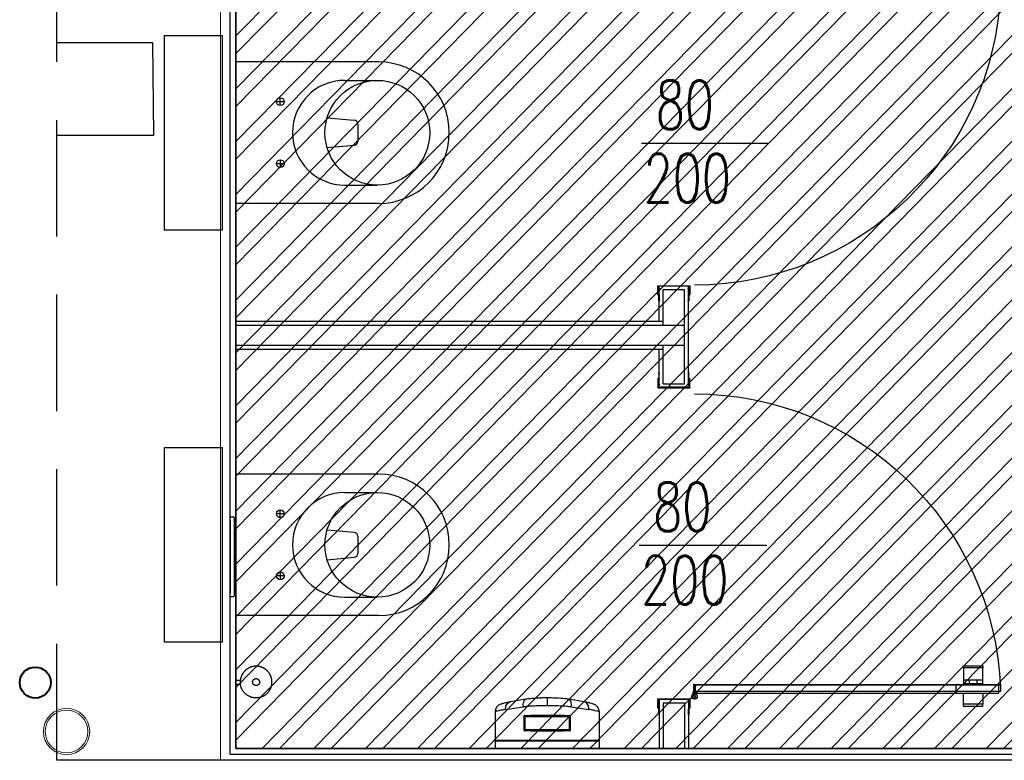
# Model space of a CAD drawing. Header units: centimetres. Extents: x -15121 to 30567, y -60641 to 0.
# Tile 160 of 256: x 6765 to 7019, y -25089 to -24898. Entities that reach past the tile are written whole.
import ezdxf

# ---------------------------------------------------------------- set-up
doc = ezdxf.new("R2010")
doc.units = ezdxf.units.CM
doc.header["$LTSCALE"] = 60
doc.linetypes.add('( Dashed )', pattern=[0.75, 0.5, -0.25])
for name, color, linetype in [('AIKA podłoga wc pod meble', 8, 'Continuous'), ('AIKA sanitariaty', 7, 'Continuous'), ('AIKA sufity podwieszane', 8, 'Continuous'), ('AIKA sufity sanitariaty', 7, 'Continuous'), ('AIKA TYNK', 5, 'Continuous'), ('AIKA widokowe', 7, 'Continuous'), ('AIKA ŚCIANA', 8, 'Continuous')]:
    doc.layers.add(name, color=color, linetype=linetype)
doc.layers.add('IS_Pion1', color=7, linetype='Continuous', lineweight=5)
doc.layers.add('opisy', color=1, linetype='Continuous', lineweight=15)
doc.styles.add('RomanS', font='romans.shx')

# ---------------------------------------------------------------- blocks, each defined once
blk = doc.blocks.new('toaleta top')
at = {"layer": 'AIKA sanitariaty'}
for p, q in [((-18.25, 39.75), (-18.25, 3)), ((-13.5, 31.08), (-13.5, 39.45)), ((13.5, 31.08), (13.5, 39.45)), ((18.25, 39.75), (18.25, 3)), ((-3.85, 26.52), (-3.22, 33.48)), ((-2.22, 34.39), (2.22, 34.39)), ((3.85, 26.52), (3.22, 33.48)), ((-8, 15.44), (-8, 13.44)), ((8, 15.44), (8, 13.44)), ((-7, 14.44), (-9, 14.44)), ((7, 14.44), (9, 14.44)), ((-18.25, 3), (18.25, 3)), ((25, -0.5), (-25, -0.5)), ((-25, -0.5), (-25, -15.5)), ((25, -15.5), (25, -0.5)), ((-25, -15.5), (25, -15.5))]:
    blk.add_line(p, q, dxfattribs=at)
for centre, radius in [((0, 39.45), 13.5), ((-8, 14.44), 1), ((8, 14.44), 1)]:
    blk.add_circle(centre, radius, dxfattribs=at)
for centre, radius, start, end in [((0, 39.75), 18.25, 0, 180), ((-2.22, 33.39), 1, 90, 174.822), ((2.22, 33.39), 1, 5.178, 90), ((0, 31.08), 13.5, 180, 0)]:
    blk.add_arc(centre, radius, start, end, dxfattribs=at)
blk = doc.blocks.new('sl parawan')
at = {"layer": 'AIKA widokowe'}
for p, q in [((-59.55, -92.06), (-59.55, -94.27)), ((-51.3, -91.99), (-59.48, -91.99)), ((-59.42, -92.64), (-59.42, -92.12)), ((-59.42, -92.12), (-51.37, -92.12)), ((-59.05, -92.64), (-59.42, -92.64)), ((-59.42, -94.27), (-59.42, -92.71)), ((-59.42, -92.71), (-59.05, -92.71)), ((-59.15, -117.31), (-59.15, -92.12)), ((-59.05, -92.71), (-59.05, -92.64)), ((-58.15, -117.31), (-58.15, -92.99)), ((-52.65, -92.99), (-58.15, -92.99)), ((-52.65, -102.15), (-52.65, -92.99)), ((-51.37, -92.64), (-51.74, -92.64)), ((-51.74, -92.64), (-51.74, -92.71)), ((-51.74, -92.71), (-51.37, -92.71)), ((-51.65, -101.15), (-51.65, -92.12)), ((-51.37, -92.12), (-51.37, -92.64)), ((-51.37, -92.71), (-51.37, -94.27)), ((-51.24, -94.27), (-51.24, -92.06)), ((-59.31, -95.58), (-59.23, -95.94)), ((-59.28, -95.48), (-59.3, -95.54)), ((-59.27, -94.55), (-59.27, -95.45)), ((-59.18, -95.57), (-59.16, -95.53)), ((-59.1, -95.92), (-59.18, -95.57)), ((-59.14, -95.45), (-59.14, -94.55)), ((-51.61, -95.57), (-51.69, -95.92)), ((-51.65, -94.55), (-51.65, -95.45)), ((-51.63, -95.53), (-51.61, -95.57)), ((-51.56, -95.94), (-51.48, -95.58)), ((-51.52, -95.45), (-51.52, -94.55)), ((-51.49, -95.54), (-51.51, -95.48)), ((57.5, -101.15), (-52.65, -101.15)), ((57.5, -102.15), (-58.15, -102.15)), ((-58.15, -107.45), (57.5, -107.45)), ((-52.65, -117.31), (-52.65, -107.33)), ((-52.65, -108.45), (57.5, -108.45)), ((-51.65, -117.31), (-51.65, -108.45)), ((-59.55, -118.24), (-59.55, -116.03)), ((-59.42, -116.03), (-59.42, -117.59)), ((-59.31, -114.72), (-59.23, -114.36)), ((-59.28, -114.82), (-59.3, -114.76)), ((-59.27, -115.75), (-59.27, -114.85)), ((-59.1, -114.38), (-59.18, -114.73)), ((-59.18, -114.73), (-59.16, -114.77)), ((-59.14, -114.85), (-59.14, -115.75)), ((-51.61, -114.73), (-51.69, -114.38)), ((-51.65, -115.75), (-51.65, -114.85)), ((-51.63, -114.77), (-51.61, -114.73)), ((-51.56, -114.36), (-51.48, -114.72)), ((-51.52, -114.85), (-51.52, -115.75)), ((-51.49, -114.76), (-51.51, -114.82)), ((-51.37, -117.59), (-51.37, -116.03)), ((-51.24, -116.03), (-51.24, -118.24)), ((-51.3, -118.31), (-59.48, -118.31)), ((-59.42, -117.59), (-59.05, -117.59)), ((-59.05, -117.66), (-59.42, -117.66)), ((-59.42, -117.66), (-59.42, -118.18)), ((-59.42, -118.18), (-51.37, -118.18)), ((-59.05, -117.59), (-59.05, -117.66)), ((-52.65, -117.31), (-58.15, -117.31)), ((-51.74, -117.66), (-51.74, -117.59)), ((-51.74, -117.59), (-51.37, -117.59)), ((-51.37, -117.66), (-51.74, -117.66)), ((-51.37, -118.18), (-51.37, -117.66)), ((-129.98, -190), (-135.08, -190)), ((-135.08, -190), (-135.08, -190.5)), ((-129.98, -190.5), (-129.98, -190)), ((-135.08, -190.5), (-129.98, -190.5)), ((-135.03, -194.95), (-135.03, -190.5)), ((-130.03, -190.5), (-130.03, -194.95)), ((-60.52, -194.77), (-139.62, -194.77)), ((-139.12, -195.01), (-139.12, -196.99)), ((-139.06, -194.95), (-60.99, -194.95)), ((-130.03, -193.6), (-135.03, -193.6)), ((-130.03, -194.5), (-135.03, -194.5)), ((-133.53, -193.6), (-133.53, -194.5)), ((-131.53, -193.6), (-131.53, -194.5)), ((-128.09, -195.01), (-128.09, -196.99)), ((-60.92, -197.23), (-60.92, -194.85)), ((-60.92, -194.85), (-60.52, -194.85)), ((-60.92, -197.06), (-60.92, -194.95)), ((-60.92, -194.95), (-60.52, -194.95)), ((-60.92, -195.01), (-60.92, -196.99)), ((-60.52, -194.85), (-60.52, -196.73)), ((-60.52, -194.95), (-60.52, -197.23)), ((-139.62, -196.57), (-60.52, -196.57)), ((-60.99, -197.06), (-139.06, -197.06)), ((-135.03, -197.06), (-135.03, -199.9)), ((-130.03, -199.9), (-130.03, -197.06)), ((-61.12, -197.32), (-61.12, -197.06)), ((-61.12, -197.06), (-60.92, -197.06)), ((-60.52, -196.73), (-60.32, -196.73)), ((-60.32, -196.73), (-60.32, -197.32)), ((-135.08, -200.4), (-135.08, -199.9)), ((-135.08, -199.9), (-129.98, -199.9)), ((-129.98, -200.4), (-135.08, -200.4)), ((-129.98, -199.9), (-129.98, -200.4)), ((-59.55, -198.56), (-59.55, -200.78)), ((-59.55, -198.56), (-59.55, -200.78)), ((-59.55, -198.56), (-59.55, -200.78)), ((-57.52, -198.5), (-59.48, -198.5)), ((-57.52, -198.5), (-59.48, -198.5)), ((-51.3, -198.5), (-59.48, -198.5)), ((-59.42, -199.15), (-59.42, -198.63)), ((-59.42, -198.63), (-57.58, -198.63)), ((-59.42, -199.15), (-59.42, -198.63)), ((-59.42, -198.63), (-57.58, -198.63)), ((-59.42, -199.15), (-59.42, -198.63)), ((-59.42, -198.63), (-51.37, -198.63)), ((-59.05, -199.15), (-59.42, -199.15)), ((-59.05, -199.15), (-59.42, -199.15)), ((-59.05, -199.15), (-59.42, -199.15)), ((-59.42, -200.78), (-59.42, -199.22)), ((-59.42, -199.22), (-59.05, -199.22)), ((-59.42, -200.78), (-59.42, -199.22)), ((-59.42, -199.22), (-59.05, -199.22)), ((-59.42, -200.78), (-59.42, -199.22)), ((-59.42, -199.22), (-59.05, -199.22)), ((-59.15, -198.63), (-59.15, -211.27)), ((-59.05, -199.22), (-59.05, -199.15)), ((-59.05, -199.22), (-59.05, -199.15)), ((-59.05, -199.22), (-59.05, -199.15)), ((-52.65, -199.5), (-58.15, -199.5)), ((-58.15, -199.5), (-58.15, -211.27)), ((-52.65, -199.5), (-52.65, -211.27)), ((-51.37, -199.15), (-51.74, -199.15)), ((-51.74, -199.15), (-51.74, -199.22)), ((-51.74, -199.22), (-51.37, -199.22)), ((-51.65, -198.63), (-51.65, -211.27)), ((-51.37, -198.63), (-51.37, -199.15)), ((-51.37, -199.22), (-51.37, -200.78)), ((-51.24, -200.78), (-51.24, -198.56)), ((-59.31, -202.08), (-59.23, -202.45)), ((-59.28, -201.98), (-59.3, -202.04)), ((-59.28, -201.98), (-59.3, -202.05)), ((-59.27, -201.06), (-59.27, -201.96)), ((-59.27, -201.06), (-59.27, -201.96)), ((-59.27, -201.06), (-59.27, -201.96)), ((-59.18, -202.08), (-59.16, -202.03)), ((-59.18, -202.08), (-59.16, -202.04)), ((-59.1, -202.42), (-59.18, -202.08)), ((-59.14, -201.96), (-59.14, -201.06)), ((-59.14, -201.96), (-59.14, -201.06)), ((-59.14, -201.96), (-59.14, -201.06)), ((-51.61, -202.08), (-51.69, -202.42)), ((-51.65, -201.06), (-51.65, -201.96)), ((-51.63, -202.04), (-51.61, -202.08)), ((-51.56, -202.45), (-51.48, -202.08)), ((-51.52, -201.96), (-51.52, -201.06)), ((-51.49, -202.05), (-51.51, -201.98))]:
    blk.add_line(p, q, dxfattribs=at)
at = {"layer": 'AIKA widokowe', "extrusion": (0, 0, -1)}
for p, q in [((-60.52, -194.77), (-139.62, -194.77)), ((-139.62, -194.77), (-139.62, -196.57)), ((-60.52, -196.57), (-60.52, -194.77)), ((-139.62, -196.57), (-60.52, -196.57))]:
    blk.add_line(p, q, dxfattribs=at)
at = {"layer": 'AIKA widokowe'}
blk.add_circle((-60.72, -197.9), 0.3, dxfattribs=at)
for centre, radius, start, end in [((-60.64, -12.8), 79.05, 182.2555, 269.9371), ((-59.48, -92.06), 0.065, 90, 180), ((-51.3, -92.06), 0.065, 0, 90), ((-59.41, -94.27), 0.14, 180, 270), ((-59.41, -94.27), 0.01, 180, 270), ((-59.41, -94.55), 0.27, 0, 90), ((-59.41, -94.55), 0.14, 0, 90), ((-59.25, -95.56), 0.055, 154.9424, 192.3489), ((-59.33, -95.45), 0.055, 334.9424, 0), ((-59.16, -95.93), 0.0649, 192.3489, 12.3224), ((-59.33, -95.45), 0.185, 334.9424, 0), ((-51.63, -95.93), 0.0649, 167.6776, 347.6511), ((-51.38, -94.55), 0.27, 90, 180), ((-51.46, -95.45), 0.185, 180, 205.0576), ((-51.38, -94.55), 0.14, 90, 180), ((-51.46, -95.45), 0.055, 180, 205.0576), ((-51.53, -95.56), 0.055, 347.6511, 25.0576), ((-51.38, -94.27), 0.01, 270, 0), ((-51.38, -94.27), 0.14, 270, 0), ((-59.41, -116.03), 0.14, 90, 180), ((-59.41, -116.03), 0.01, 90, 180), ((-59.41, -115.75), 0.14, 270, 0), ((-59.41, -115.75), 0.27, 270, 0), ((-59.25, -114.74), 0.055, 167.6511, 205.0576), ((-59.33, -114.85), 0.055, 0, 25.0576), ((-59.16, -114.37), 0.0649, 347.6776, 167.6511), ((-59.33, -114.85), 0.185, 0, 25.0576), ((-51.63, -114.37), 0.0649, 12.3489, 192.3224), ((-51.46, -114.85), 0.185, 154.9424, 180), ((-51.38, -115.75), 0.27, 180, 270), ((-51.46, -114.85), 0.055, 154.9424, 180), ((-51.38, -115.75), 0.14, 180, 270), ((-51.53, -114.74), 0.055, 334.9424, 12.3489), ((-51.38, -116.03), 0.14, 0, 90), ((-51.38, -116.03), 0.01, 0, 90), ((-59.48, -118.24), 0.065, 180, 270), ((-51.3, -118.24), 0.065, 270, 0), ((-60.64, -198.93), 79.05, 90.0629, 177.7445), ((-139.06, -195.01), 0.065, 90, 180), ((-128.03, -195.01), 0.065, 90, 180), ((-60.99, -195.01), 0.065, 0, 90), ((-139.06, -196.99), 0.065, 180, 270), ((-128.03, -196.99), 0.065, 180, 270), ((-60.72, -197.9), 0.7, 106.6015, 55.1501), ((-60.72, -197.9), 0.7, 124.8499, 73.3985), ((-60.99, -196.99), 0.065, 270, 0), ((-59.48, -198.56), 0.065, 90, 180), ((-59.48, -198.56), 0.065, 90, 180), ((-59.48, -198.56), 0.065, 90, 180), ((-51.3, -198.56), 0.065, 0, 90), ((-59.41, -200.78), 0.14, 180, 270), ((-59.41, -200.78), 0.14, 180, 270), ((-59.41, -200.78), 0.14, 180, 270), ((-59.41, -200.78), 0.01, 180, 270), ((-59.41, -200.78), 0.01, 180, 270), ((-59.41, -200.78), 0.01, 180, 270), ((-59.41, -201.06), 0.27, 0, 90), ((-59.41, -201.06), 0.27, 0, 90), ((-59.41, -201.06), 0.27, 0, 90), ((-59.41, -201.06), 0.14, 0, 90), ((-59.41, -201.06), 0.14, 0, 90), ((-59.41, -201.06), 0.14, 0, 90), ((-59.25, -202.07), 0.055, 154.9424, 192.3489), ((-59.25, -202.07), 0.055, 154.9424, 192.3489), ((-59.33, -201.96), 0.055, 334.9424, 0), ((-59.33, -201.96), 0.055, 334.9424, 0), ((-59.16, -202.43), 0.0649, 192.3489, 12.3224), ((-59.33, -201.96), 0.185, 334.9424, 360), ((-59.33, -201.96), 0.185, 334.9424, 0), ((-51.63, -202.43), 0.0649, 167.6776, 347.6511), ((-51.38, -201.06), 0.27, 90, 180), ((-51.46, -201.96), 0.185, 180, 205.0576), ((-51.38, -201.06), 0.14, 90, 180), ((-51.46, -201.96), 0.055, 180, 205.0576), ((-51.53, -202.07), 0.055, 347.6511, 25.0576), ((-51.38, -200.78), 0.01, 270, 0), ((-51.38, -200.78), 0.14, 270, 0)]:
    blk.add_arc(centre, radius, start, end, dxfattribs=at)
for p in [(-139.62, -194.77), (-128.59, -194.77), (-60.52, -194.77)]:
    blk.add_point(p, dxfattribs=at)
blk = doc.blocks.new('sl szczotka rzut')
at = {"layer": 'AIKA sanitariaty', "transparency": 33554610}
for p, q in [((22238.01, -28535.25), (22238.01, -28534.12)), ((22239.01, -28535.25), (22239.01, -28534.12)), ((22239.01, -28535.25), (22238.01, -28535.25))]:
    blk.add_line(p, q, dxfattribs=at)
for points in [[(22235.26, -28527.56), (22235.39, -28527.42), (22235.5, -28527.29), (22235.6, -28527.19), (22235.69, -28527.1), (22235.78, -28527.02), (22235.85, -28526.95), (22235.92, -28526.89), (22235.99, -28526.84), (22236.06, -28526.79), (22236.12, -28526.74), (22236.18, -28526.7), (22236.24, -28526.66), (22236.3, -28526.62), (22236.35, -28526.58), (22236.41, -28526.55), (22236.47, -28526.51), (22236.53, -28526.48), (22236.59, -28526.45), (22236.65, -28526.42), (22236.71, -28526.39), (22236.77, -28526.36), (22236.83, -28526.33), (22236.89, -28526.3), (22236.95, -28526.28), (22237.01, -28526.25), (22237.07, -28526.23), (22237.14, -28526.2), (22237.2, -28526.18), (22237.26, -28526.16), (22237.33, -28526.14), (22237.39, -28526.12), (22237.46, -28526.1), (22237.52, -28526.09), (22237.59, -28526.07), (22237.65, -28526.06), (22237.72, -28526.04), (22237.78, -28526.03), (22237.85, -28526.02), (22237.91, -28526.01), (22237.98, -28526), (22238.05, -28525.99), (22238.11, -28525.98), (22238.18, -28525.98), (22238.25, -28525.97), (22238.31, -28525.97), (22238.38, -28525.97), (22238.45, -28525.97), (22238.51, -28525.97), (22238.58, -28525.97), (22238.65, -28525.97), (22238.71, -28525.97), (22238.78, -28525.97), (22238.85, -28525.98), (22238.91, -28525.98), (22238.98, -28525.99), (22239.05, -28526), (22239.11, -28526.01), (22239.18, -28526.02), (22239.25, -28526.03), (22239.31, -28526.04), (22239.38, -28526.06), (22239.44, -28526.07), (22239.51, -28526.09), (22239.57, -28526.1), (22239.64, -28526.12), (22239.7, -28526.14), (22239.76, -28526.16), (22239.83, -28526.18), (22239.89, -28526.2), (22239.95, -28526.23), (22240.02, -28526.25), (22240.08, -28526.28), (22240.14, -28526.3), (22240.2, -28526.33), (22240.26, -28526.36), (22240.32, -28526.39), (22240.38, -28526.42), (22240.44, -28526.45), (22240.5, -28526.48), (22240.56, -28526.51), (22240.62, -28526.55), (22240.67, -28526.58), (22240.73, -28526.62), (22240.79, -28526.65), (22240.84, -28526.69), (22240.9, -28526.73), (22240.95, -28526.77), (22241, -28526.81), (22241.06, -28526.85), (22241.11, -28526.89), (22241.16, -28526.94), (22241.21, -28526.98), (22241.26, -28527.02), (22241.31, -28527.07), (22241.36, -28527.12), (22241.41, -28527.16), (22241.45, -28527.21), (22241.5, -28527.26), (22241.54, -28527.31), (22241.59, -28527.36), (22241.63, -28527.41), (22241.67, -28527.46), (22241.72, -28527.51), (22241.76, -28527.56), (22241.8, -28527.62), (22241.84, -28527.67), (22241.88, -28527.73), (22241.91, -28527.78), (22241.95, -28527.84), (22241.99, -28527.89), (22242.02, -28527.95), (22242.05, -28528.01), (22242.09, -28528.07), (22242.12, -28528.13), (22242.15, -28528.19), (22242.18, -28528.25), (22242.21, -28528.31), (22242.24, -28528.37), (22242.27, -28528.43), (22242.29, -28528.49), (22242.32, -28528.55), (22242.34, -28528.61), (22242.36, -28528.68), (22242.39, -28528.74), (22242.41, -28528.8), (22242.43, -28528.87), (22242.45, -28528.93), (22242.46, -28529), (22242.48, -28529.06), (22242.5, -28529.13), (22242.51, -28529.19), (22242.52, -28529.26), (22242.54, -28529.32), (22242.55, -28529.39), (22242.56, -28529.45), (22242.57, -28529.52), (22242.58, -28529.59), (22242.58, -28529.65), (22242.59, -28529.72), (22242.59, -28529.79), (22242.6, -28529.85), (22242.6, -28529.92), (22242.6, -28529.99), (22242.6, -28530.05), (22242.6, -28530.12), (22242.6, -28530.19), (22242.6, -28530.25), (22242.59, -28530.32), (22242.59, -28530.39), (22242.58, -28530.45), (22242.58, -28530.52), (22242.57, -28530.59), (22242.56, -28530.65), (22242.55, -28530.72), (22242.54, -28530.79), (22242.52, -28530.85), (22242.51, -28530.92), (22242.5, -28530.98), (22242.48, -28531.05), (22242.46, -28531.11), (22242.45, -28531.18), (22242.43, -28531.24), (22242.41, -28531.3), (22242.39, -28531.37), (22242.36, -28531.43), (22242.34, -28531.49), (22242.32, -28531.56), (22242.29, -28531.62), (22242.27, -28531.68), (22242.24, -28531.74), (22242.21, -28531.8), (22242.18, -28531.86), (22242.15, -28531.92), (22242.12, -28531.98), (22242.09, -28532.04), (22242.05, -28532.1), (22242.02, -28532.16), (22241.99, -28532.21), (22241.95, -28532.27), (22241.91, -28532.33), (22241.88, -28532.38), (22241.84, -28532.44), (22241.8, -28532.49), (22241.76, -28532.54), (22241.72, -28532.6), (22241.67, -28532.65), (22241.63, -28532.7), (22241.59, -28532.75), (22241.54, -28532.8), (22241.5, -28532.85), (22241.45, -28532.9), (22241.41, -28532.94), (22241.36, -28532.99), (22241.31, -28533.04), (22241.26, -28533.08), (22241.21, -28533.13), (22241.16, -28533.17), (22241.11, -28533.21), (22241.06, -28533.26), (22241, -28533.3), (22240.95, -28533.34), (22240.9, -28533.38), (22240.84, -28533.42), (22240.79, -28533.45), (22240.73, -28533.49), (22240.67, -28533.53), (22240.62, -28533.56), (22240.56, -28533.59), (22240.5, -28533.63), (22240.44, -28533.66), (22240.38, -28533.69), (22240.32, -28533.72), (22240.26, -28533.75), (22240.2, -28533.78), (22240.14, -28533.8), (22240.08, -28533.83), (22240.02, -28533.86), (22239.95, -28533.88), (22239.89, -28533.9), (22239.83, -28533.93), (22239.76, -28533.95), (22239.7, -28533.97), (22239.64, -28533.99), (22239.57, -28534), (22239.51, -28534.02), (22239.44, -28534.04), (22239.38, -28534.05), (22239.32, -28534.06), (22239.27, -28534.07), (22239.22, -28534.09), (22239.17, -28534.09), (22239.13, -28534.1), (22239.1, -28534.11), (22239.07, -28534.11), (22239.05, -28534.11), (22239.03, -28534.12), (22239.01, -28534.12), (22238.99, -28534.12), (22238.97, -28534.12), (22238.94, -28534.12), (22238.9, -28534.13), (22238.86, -28534.13), (22238.81, -28534.13), (22238.75, -28534.13), (22238.69, -28534.14), (22238.62, -28534.14), (22238.55, -28534.14), (22238.47, -28534.14), (22238.39, -28534.14), (22238.31, -28534.13), (22238.23, -28534.13), (22238.16, -28534.13), (22238.1, -28534.12), (22238.04, -28534.12), (22238, -28534.12), (22237.98, -28534.12)], [(22235.26, -28527.56), (22235.16, -28527.72), (22235.07, -28527.86), (22234.99, -28527.98), (22234.93, -28528.09), (22234.88, -28528.19), (22234.83, -28528.29), (22234.79, -28528.37), (22234.76, -28528.45), (22234.73, -28528.52), (22234.7, -28528.6), (22234.67, -28528.67), (22234.65, -28528.73), (22234.62, -28528.8), (22234.6, -28528.87), (22234.58, -28528.93), (22234.56, -28529), (22234.55, -28529.06), (22234.53, -28529.13), (22234.52, -28529.19), (22234.5, -28529.26), (22234.49, -28529.32), (22234.48, -28529.39), (22234.47, -28529.45), (22234.46, -28529.52), (22234.45, -28529.59), (22234.45, -28529.65), (22234.44, -28529.72), (22234.43, -28529.79), (22234.43, -28529.85), (22234.43, -28529.92), (22234.43, -28529.99), (22234.43, -28530.05), (22234.43, -28530.12), (22234.43, -28530.19), (22234.43, -28530.25), (22234.43, -28530.32), (22234.44, -28530.39), (22234.45, -28530.45), (22234.45, -28530.52), (22234.46, -28530.59), (22234.47, -28530.65), (22234.48, -28530.72), (22234.49, -28530.79), (22234.5, -28530.85), (22234.52, -28530.92), (22234.53, -28530.98), (22234.55, -28531.05), (22234.56, -28531.11), (22234.58, -28531.18), (22234.6, -28531.24), (22234.62, -28531.3), (22234.64, -28531.37), (22234.66, -28531.43), (22234.69, -28531.49), (22234.71, -28531.56), (22234.74, -28531.62), (22234.76, -28531.68), (22234.79, -28531.74), (22234.82, -28531.8), (22234.85, -28531.86), (22234.88, -28531.92), (22234.91, -28531.98), (22234.94, -28532.04), (22234.97, -28532.1), (22235.01, -28532.16), (22235.04, -28532.21), (22235.08, -28532.27), (22235.11, -28532.33), (22235.15, -28532.38), (22235.19, -28532.44), (22235.23, -28532.49), (22235.27, -28532.54), (22235.31, -28532.6), (22235.35, -28532.65), (22235.4, -28532.7), (22235.44, -28532.75), (22235.48, -28532.8), (22235.53, -28532.85), (22235.58, -28532.9), (22235.62, -28532.94), (22235.67, -28532.99), (22235.72, -28533.04), (22235.77, -28533.08), (22235.82, -28533.13), (22235.87, -28533.17), (22235.92, -28533.21), (22235.97, -28533.26), (22236.03, -28533.3), (22236.08, -28533.34), (22236.13, -28533.38), (22236.19, -28533.42), (22236.24, -28533.45), (22236.3, -28533.49), (22236.36, -28533.53), (22236.41, -28533.56), (22236.47, -28533.59), (22236.53, -28533.63), (22236.59, -28533.66), (22236.65, -28533.69), (22236.71, -28533.72), (22236.78, -28533.75), (22236.84, -28533.78), (22236.92, -28533.81), (22236.99, -28533.85), (22237.07, -28533.88), (22237.16, -28533.91), (22237.26, -28533.94), (22237.37, -28533.97), (22237.49, -28534.01), (22237.63, -28534.04), (22237.79, -28534.08), (22237.98, -28534.12)]]:
    blk.add_lwpolyline(points, dxfattribs=at)
blk.add_lwpolyline([(22239.38, -28530.29), (22239.39, -28530.27), (22239.39, -28530.26), (22239.39, -28530.24), (22239.39, -28530.23), (22239.4, -28530.21), (22239.4, -28530.2), (22239.4, -28530.19), (22239.4, -28530.17), (22239.41, -28530.16), (22239.41, -28530.14), (22239.41, -28530.13), (22239.41, -28530.11), (22239.41, -28530.1), (22239.41, -28530.08), (22239.41, -28530.07), (22239.41, -28530.05), (22239.41, -28530.04), (22239.41, -28530.02), (22239.41, -28530.01), (22239.41, -28530), (22239.41, -28529.98), (22239.41, -28529.97), (22239.41, -28529.95), (22239.4, -28529.94), (22239.4, -28529.92), (22239.4, -28529.91), (22239.4, -28529.89), (22239.39, -28529.88), (22239.39, -28529.86), (22239.39, -28529.85), (22239.39, -28529.84), (22239.38, -28529.82), (22239.38, -28529.81), (22239.37, -28529.79), (22239.37, -28529.78), (22239.36, -28529.77), (22239.36, -28529.75), (22239.35, -28529.74), (22239.35, -28529.72), (22239.34, -28529.71), (22239.34, -28529.7), (22239.33, -28529.68), (22239.33, -28529.67), (22239.32, -28529.66), (22239.31, -28529.64), (22239.31, -28529.63), (22239.3, -28529.62), (22239.29, -28529.6), (22239.28, -28529.59), (22239.28, -28529.58), (22239.27, -28529.57), (22239.26, -28529.55), (22239.25, -28529.54), (22239.24, -28529.53), (22239.24, -28529.52), (22239.23, -28529.51), (22239.22, -28529.5), (22239.21, -28529.48), (22239.2, -28529.47), (22239.19, -28529.46), (22239.18, -28529.45), (22239.17, -28529.44), (22239.16, -28529.43), (22239.15, -28529.42), (22239.14, -28529.41), (22239.13, -28529.4), (22239.12, -28529.39), (22239.11, -28529.38), (22239.1, -28529.37), (22239.08, -28529.36), (22239.07, -28529.35), (22239.06, -28529.34), (22239.05, -28529.33), (22239.04, -28529.32), (22239.03, -28529.32), (22239.01, -28529.31), (22239, -28529.3), (22238.99, -28529.29), (22238.98, -28529.28), (22238.96, -28529.28), (22238.95, -28529.27), (22238.94, -28529.26), (22238.92, -28529.25), (22238.91, -28529.25), (22238.9, -28529.24), (22238.88, -28529.24), (22238.87, -28529.23), (22238.86, -28529.22), (22238.84, -28529.22), (22238.83, -28529.21), (22238.82, -28529.21), (22238.8, -28529.2), (22238.79, -28529.2), (22238.77, -28529.19), (22238.76, -28529.19), (22238.75, -28529.19), (22238.73, -28529.18), (22238.72, -28529.18), (22238.7, -28529.18), (22238.69, -28529.17), (22238.67, -28529.17), (22238.66, -28529.17), (22238.65, -28529.17), (22238.63, -28529.16), (22238.62, -28529.16), (22238.6, -28529.16), (22238.59, -28529.16), (22238.57, -28529.16), (22238.56, -28529.16), (22238.54, -28529.16), (22238.53, -28529.16), (22238.51, -28529.16), (22238.5, -28529.16), (22238.48, -28529.16), (22238.47, -28529.16), (22238.46, -28529.16), (22238.44, -28529.16), (22238.43, -28529.16), (22238.41, -28529.16), (22238.4, -28529.16), (22238.38, -28529.17), (22238.37, -28529.17), (22238.35, -28529.17), (22238.34, -28529.17), (22238.32, -28529.18), (22238.31, -28529.18), (22238.3, -28529.18), (22238.28, -28529.19), (22238.27, -28529.19), (22238.25, -28529.19), (22238.24, -28529.2), (22238.23, -28529.2), (22238.21, -28529.21), (22238.2, -28529.21), (22238.18, -28529.22), (22238.17, -28529.22), (22238.16, -28529.23), (22238.14, -28529.24), (22238.13, -28529.24), (22238.12, -28529.25), (22238.1, -28529.25), (22238.09, -28529.26), (22238.08, -28529.27), (22238.07, -28529.28), (22238.05, -28529.28), (22238.04, -28529.29), (22238.03, -28529.3), (22238.02, -28529.31), (22238, -28529.32), (22237.99, -28529.32), (22237.98, -28529.33), (22237.97, -28529.34), (22237.96, -28529.35), (22237.94, -28529.36), (22237.93, -28529.37), (22237.92, -28529.38), (22237.91, -28529.39), (22237.9, -28529.4), (22237.89, -28529.41), (22237.88, -28529.42), (22237.87, -28529.43), (22237.86, -28529.44), (22237.85, -28529.45), (22237.84, -28529.46), (22237.83, -28529.47), (22237.82, -28529.48), (22237.81, -28529.5), (22237.8, -28529.51), (22237.79, -28529.52), (22237.78, -28529.53), (22237.78, -28529.54), (22237.77, -28529.55), (22237.76, -28529.57), (22237.75, -28529.58), (22237.74, -28529.59), (22237.74, -28529.6), (22237.73, -28529.62), (22237.72, -28529.63), (22237.72, -28529.64), (22237.71, -28529.66), (22237.7, -28529.67), (22237.7, -28529.68), (22237.69, -28529.7), (22237.68, -28529.71), (22237.68, -28529.72), (22237.67, -28529.74), (22237.67, -28529.75), (22237.66, -28529.77), (22237.66, -28529.78), (22237.65, -28529.79), (22237.65, -28529.81), (22237.65, -28529.82), (22237.64, -28529.84), (22237.64, -28529.85), (22237.64, -28529.86), (22237.63, -28529.88), (22237.63, -28529.89), (22237.63, -28529.91), (22237.63, -28529.92), (22237.62, -28529.94), (22237.62, -28529.95), (22237.62, -28529.97), (22237.62, -28529.98), (22237.62, -28530), (22237.62, -28530.01), (22237.62, -28530.02), (22237.62, -28530.04), (22237.62, -28530.05), (22237.62, -28530.07), (22237.62, -28530.08), (22237.62, -28530.1), (22237.62, -28530.11), (22237.62, -28530.13), (22237.62, -28530.14), (22237.62, -28530.16), (22237.62, -28530.17), (22237.63, -28530.19), (22237.63, -28530.2), (22237.63, -28530.21), (22237.63, -28530.23), (22237.64, -28530.24), (22237.64, -28530.26), (22237.64, -28530.27), (22237.65, -28530.29), (22237.65, -28530.3), (22237.65, -28530.31), (22237.66, -28530.33), (22237.66, -28530.34), (22237.67, -28530.36), (22237.67, -28530.37), (22237.68, -28530.38), (22237.68, -28530.4), (22237.69, -28530.41), (22237.7, -28530.42), (22237.7, -28530.44), (22237.71, -28530.45), (22237.72, -28530.46), (22237.72, -28530.48), (22237.73, -28530.49), (22237.74, -28530.5), (22237.74, -28530.52), (22237.75, -28530.53), (22237.76, -28530.54), (22237.77, -28530.55), (22237.78, -28530.56), (22237.78, -28530.58), (22237.79, -28530.59), (22237.8, -28530.6), (22237.81, -28530.61), (22237.82, -28530.62), (22237.83, -28530.63), (22237.84, -28530.65), (22237.85, -28530.66), (22237.86, -28530.67), (22237.87, -28530.68), (22237.88, -28530.69), (22237.89, -28530.7), (22237.9, -28530.71), (22237.91, -28530.72), (22237.92, -28530.73), (22237.93, -28530.74), (22237.94, -28530.75), (22237.96, -28530.76), (22237.97, -28530.77), (22237.98, -28530.78), (22237.99, -28530.78), (22238, -28530.79), (22238.02, -28530.8), (22238.03, -28530.81), (22238.04, -28530.82), (22238.05, -28530.82), (22238.07, -28530.83), (22238.08, -28530.84), (22238.09, -28530.85), (22238.1, -28530.85), (22238.12, -28530.86), (22238.13, -28530.87), (22238.14, -28530.87), (22238.16, -28530.88), (22238.17, -28530.88), (22238.18, -28530.89), (22238.2, -28530.89), (22238.21, -28530.9), (22238.23, -28530.9), (22238.24, -28530.91), (22238.25, -28530.91), (22238.27, -28530.92), (22238.28, -28530.92), (22238.3, -28530.92), (22238.31, -28530.93), (22238.32, -28530.93), (22238.34, -28530.93), (22238.35, -28530.94), (22238.37, -28530.94), (22238.38, -28530.94), (22238.4, -28530.94), (22238.41, -28530.95), (22238.43, -28530.95), (22238.44, -28530.95), (22238.46, -28530.95), (22238.47, -28530.95), (22238.48, -28530.95), (22238.5, -28530.95), (22238.51, -28530.95), (22238.53, -28530.95), (22238.54, -28530.95), (22238.56, -28530.95), (22238.57, -28530.95), (22238.59, -28530.95), (22238.6, -28530.95), (22238.62, -28530.95), (22238.63, -28530.94), (22238.65, -28530.94), (22238.66, -28530.94), (22238.67, -28530.94), (22238.69, -28530.93), (22238.7, -28530.93), (22238.72, -28530.93), (22238.73, -28530.92), (22238.75, -28530.92), (22238.76, -28530.92), (22238.77, -28530.91), (22238.79, -28530.91), (22238.8, -28530.9), (22238.82, -28530.9), (22238.83, -28530.89), (22238.84, -28530.89), (22238.86, -28530.88), (22238.87, -28530.88), (22238.88, -28530.87), (22238.9, -28530.87), (22238.91, -28530.86), (22238.92, -28530.85), (22238.94, -28530.85), (22238.95, -28530.84), (22238.96, -28530.83), (22238.98, -28530.82), (22238.99, -28530.82), (22239, -28530.81), (22239.01, -28530.8), (22239.03, -28530.79), (22239.04, -28530.78), (22239.05, -28530.78), (22239.06, -28530.77), (22239.07, -28530.76), (22239.08, -28530.75), (22239.1, -28530.74), (22239.11, -28530.73), (22239.12, -28530.72), (22239.13, -28530.71), (22239.14, -28530.7), (22239.15, -28530.69), (22239.16, -28530.68), (22239.17, -28530.67), (22239.18, -28530.66), (22239.19, -28530.65), (22239.2, -28530.63), (22239.21, -28530.62), (22239.22, -28530.61), (22239.23, -28530.6), (22239.24, -28530.59), (22239.24, -28530.58), (22239.25, -28530.56), (22239.26, -28530.55), (22239.27, -28530.54), (22239.28, -28530.53), (22239.28, -28530.52), (22239.29, -28530.5), (22239.3, -28530.49), (22239.31, -28530.48), (22239.31, -28530.46), (22239.32, -28530.45), (22239.33, -28530.44), (22239.33, -28530.42), (22239.34, -28530.41), (22239.34, -28530.4), (22239.35, -28530.38), (22239.35, -28530.37), (22239.36, -28530.36), (22239.36, -28530.34), (22239.37, -28530.33), (22239.37, -28530.31), (22239.38, -28530.3)], close=True, dxfattribs=at)
blk = doc.blocks.new('sl dozownik papieru rzut')
at = {"layer": 'AIKA sanitariaty'}
for p, q in [((13.4, 0), (-13.4, 0)), ((-13.4, -1.95), (-13.4, 0)), ((13.4, -1.95), (13.4, 0)), ((13.4, -1.95), (-13.4, -1.95)), ((-13.4, -2.05), (13.4, -2.05)), ((-13.4, -9.49), (-13.4, -2.05)), ((-13.35, -2), (13.35, -2)), ((13.4, -9.49), (13.4, -2.05)), ((-6, -4.65), (-6, -8.35)), ((-5.85, -4.5), (-4.39, -4.5)), ((-5.7, -8.05), (-5.7, -4.95)), ((-5.55, -4.8), (5.58, -4.8)), ((4.39, -4.5), (-4.39, -4.5)), ((4.39, -4.5), (5.85, -4.5)), ((5.7, -4.95), (5.7, -8.05)), ((6, -8.35), (6, -4.65)), ((-6.13, -10.69), (-10.73, -10.04)), ((-4.39, -8.5), (-5.85, -8.5)), ((5.55, -8.2), (-5.55, -8.2)), ((-4.39, -8.5), (4.39, -8.5)), ((5.85, -8.5), (4.39, -8.5)), ((10.73, -10.04), (6.13, -10.69)), ((-9.5, -12.01), (-5.51, -12.67)), ((0, -13), (0, -11)), ((5.51, -12.67), (9.5, -12.01))]:
    blk.add_line(p, q, dxfattribs=at)
for centre, radius, start, end in [((-13.35, -1.95), 0.05, 180, 270), ((-13.35, -2.05), 0.05, 90, 180), ((13.35, -1.95), 0.05, 270, 0), ((13.35, -2.05), 0.05, 0, 90), ((-5.85, -4.65), 0.15, 90, 180), ((-5.55, -4.95), 0.15, 90, 180), ((5.55, -4.95), 0.15, 0, 90), ((5.85, -4.65), 0.15, 0, 90), ((-11.4, -9.49), 2, 180, 254.9453), ((-5.85, -8.35), 0.15, 180, 270), ((-5.55, -8.05), 0.15, 180, 270), ((5.55, -8.05), 0.15, 270, 0), ((5.85, -8.35), 0.15, 270, 0), ((11.4, -9.49), 2, 285.0547, 0)]:
    blk.add_arc(centre, radius, start, end, dxfattribs=at)
for points, knots in [([(-13.4, -9.49), (-13.4, -9.49), (-13.32, -9.51), (-12.98, -9.59), (-12.73, -9.64), (-12.12, -9.77), (-11.78, -9.84), (-11.18, -9.96), (-10.96, -10), (-10.73, -10.04)], [719.365815, 719.365815, 719.365815, 719.365815, 741.542046, 741.542046, 763.718271, 763.718271, 782.93566, 782.93566, 792.832229, 792.832229, 792.832229, 792.832229]), ([(-10.73, -10.04), (-10.73, -10.04), (-10.73, -10.04), (-10.73, -10.05), (-10.73, -10.05), (-10.73, -10.07), (-10.73, -10.07), (-10.73, -10.09), (-10.73, -10.11), (-10.74, -10.14), (-10.74, -10.17), (-10.74, -10.25), (-10.73, -10.3), (-10.73, -10.45), (-10.71, -10.55), (-10.66, -10.85), (-10.59, -11.03), (-10.4, -11.41), (-10.26, -11.59), (-9.92, -11.86), (-9.73, -11.96), (-9.53, -12)], [-0.008999, -0.008999, -0.008999, -0.008999, 0, 0, 0.195131, 0.195131, 0.390205, 0.390205, 0.780355, 0.780355, 1.560665, 1.560665, 3.121408, 3.121408, 6.243965, 6.243965, 12.498055, 12.498055, 20.307105, 20.307105, 28.11533, 28.11533, 28.11533, 28.11533]), ([(10.73, -10.04), (10.73, -10.04), (10.73, -10.04), (10.74, -10.25), (10.73, -10.45), (10.66, -10.85), (10.59, -11.03), (10.4, -11.41), (10.26, -11.59), (9.92, -11.86), (9.73, -11.96), (9.53, -12)], [-0.008936, -0.008936, -0.008936, -0.008936, 0, 0, 6.258249, 6.258249, 12.51788, 12.51788, 20.330205, 20.330205, 28.1424, 28.1424, 28.1424, 28.1424]), ([(10.73, -10.04), (11.04, -9.98), (11.33, -9.93), (12.01, -9.8), (12.37, -9.72), (12.8, -9.63), (12.92, -9.6), (13.13, -9.55), (13.21, -9.54), (13.36, -9.5), (13.4, -9.49), (13.4, -9.49)], [645.89816, 645.89816, 645.89816, 645.89816, 659.198751, 659.198751, 681.041661, 681.041661, 692.345192, 692.345192, 703.648717, 703.648717, 719.365815, 719.365815, 719.365815, 719.365815]), ([(-11.92, -11.42), (-11.92, -11.42), (-11.84, -11.45), (-11.55, -11.52), (-11.32, -11.58), (-10.78, -11.72), (-10.47, -11.79), (-9.94, -11.91), (-9.74, -11.96), (-9.53, -12)], [719.365815, 719.365815, 719.365815, 719.365815, 741.542046, 741.542046, 763.718271, 763.718271, 782.93566, 782.93566, 793.101387, 793.101387, 793.101387, 793.101387]), ([(-9.53, -12), (-9.53, -12), (-9.52, -12), (-9.52, -12), (-9.51, -12), (-9.51, -12), (-9.5, -12.01), (-9.5, -12.01), (-9.5, -12.01), (-9.5, -12.01)], [125.169211, 125.169211, 125.169211, 125.169211, 125.262842, 125.262842, 125.558179, 125.558179, 125.889339, 125.889339, 126.290447, 126.290447, 126.290447, 126.290447]), ([(-5.51, -12.67), (-5.63, -12.65), (-5.73, -12.58), (-5.92, -12.35), (-6, -12.19), (-6.11, -11.81), (-6.14, -11.61), (-6.17, -11.16), (-6.16, -10.93), (-6.13, -10.69), (-6.13, -10.69), (-6.13, -10.69)], [0, 0, 0, 0, 7.811334, 7.811334, 15.623566, 15.623566, 22.812435, 22.812435, 29.999926, 29.999926, 30.008028, 30.008028, 30.008028, 30.008028]), ([(-6.13, -10.69), (-5.79, -10.72), (-5.45, -10.76), (-4.32, -10.85), (-3.52, -10.9), (-2.07, -10.97), (-1.42, -10.99), (-0.51, -11), (-0.26, -11), (0, -11)], [665.068332, 665.068332, 665.068332, 665.068332, 674.873359, 674.873359, 696.15174, 696.15174, 712.840829, 712.840829, 719.36757, 719.36757, 719.36757, 719.36757]), ([(-5.51, -12.67), (-5.51, -12.67), (-5.51, -12.67), (-5.5, -12.67), (-5.5, -12.67), (-5.5, -12.67)], [25.154736, 25.154736, 25.154736, 25.154736, 25.2068571, 25.2068571, 25.5412471, 25.5412471, 25.5412471, 25.5412471]), ([(-5.5, -12.67), (-5.18, -12.71), (-4.86, -12.74), (-3.85, -12.84), (-3.14, -12.9), (-1.84, -12.97), (-1.26, -12.99), (-0.45, -13), (-0.23, -13), (0, -13)], [664.576978, 664.576978, 664.576978, 664.576978, 674.873359, 674.873359, 696.15174, 696.15174, 712.840829, 712.840829, 719.36757, 719.36757, 719.36757, 719.36757]), ([(0, -11), (0.44, -11), (0.87, -11), (1.74, -10.98), (2.17, -10.96), (3.02, -10.93), (3.45, -10.9), (4.28, -10.85), (4.69, -10.82), (5.45, -10.76), (5.79, -10.72), (6.13, -10.69)], [719.36757, 719.36757, 719.36757, 719.36757, 730.491124, 730.491124, 741.614678, 741.614678, 752.738229, 752.738229, 763.861781, 763.861781, 773.666807, 773.666807, 773.666807, 773.666807]), ([(0, -13), (0.39, -13), (0.78, -13), (1.55, -12.98), (1.93, -12.96), (2.69, -12.92), (3.07, -12.9), (3.81, -12.84), (4.17, -12.81), (4.86, -12.74), (5.18, -12.71), (5.5, -12.67)], [719.36757, 719.36757, 719.36757, 719.36757, 730.491124, 730.491124, 741.614678, 741.614678, 752.738229, 752.738229, 763.861781, 763.861781, 774.158161, 774.158161, 774.158161, 774.158161]), ([(5.5, -12.67), (5.5, -12.67), (5.5, -12.67), (5.51, -12.67), (5.51, -12.67), (5.51, -12.67)], [0, 0, 0, 0, 0.3582778, 0.3582778, 0.4217256, 0.4217256, 0.4217256, 0.4217256]), ([(6.13, -10.69), (6.13, -10.69), (6.13, -10.69), (6.13, -10.7), (6.13, -10.7), (6.14, -10.72), (6.14, -10.73), (6.14, -10.75), (6.14, -10.76), (6.14, -10.81), (6.15, -10.84), (6.15, -10.93), (6.16, -10.98), (6.16, -11.16), (6.16, -11.27), (6.14, -11.61), (6.11, -11.81), (6, -12.19), (5.92, -12.35), (5.73, -12.58), (5.63, -12.65), (5.51, -12.67)], [-0.008087, -0.008087, -0.008087, -0.008087, 0, 0, 0.223897, 0.223897, 0.447699, 0.447699, 0.895311, 0.895311, 1.790581, 1.790581, 3.581414, 3.581414, 7.165142, 7.165142, 14.347918, 14.347918, 22.153528, 22.153528, 29.958241, 29.958241, 29.958241, 29.958241]), ([(9.5, -12.01), (9.5, -12.01), (9.5, -12.01), (9.51, -12), (9.51, -12), (9.52, -12), (9.52, -12), (9.53, -12)], [0, 0, 0, 0, 0.4713843, 0.4713843, 0.7522977, 0.7522977, 0.8768388, 0.8768388, 0.8768388, 0.8768388]), ([(9.53, -12), (9.81, -11.94), (10.07, -11.88), (10.69, -11.74), (11, -11.66), (11.38, -11.57), (11.49, -11.54), (11.68, -11.49), (11.75, -11.47), (11.88, -11.44), (11.92, -11.42), (11.92, -11.42)], [645.629, 645.629, 645.629, 645.629, 659.198751, 659.198751, 681.041661, 681.041661, 692.345192, 692.345192, 703.648717, 703.648717, 719.365815, 719.365815, 719.365815, 719.365815])]:
    blk.add_open_spline(points, degree=3, knots=knots, dxfattribs=at)

msp = doc.modelspace()

# ---------------------------------------------------------------- hatches: boundary and pattern name
at = {"layer": 'AIKA sufity podwieszane', "transparency": 33554610}
h = msp.add_hatch(dxfattribs=at)
h.set_pattern_fill('ANSI32', color=8, angle=0.6)
h.set_pattern_definition([(45.6, (2171.079, 1566.11), (-6.8053523, 6.6642933), []), (45.6, (2175.569, 1566.157), (-6.8053523, 6.6642933), [])])
h.paths.add_polyline_path([(7128.4286, -24661.4802), (6820.9287, -24661.4899), (6820.9287, -25085.4802), (7265.9286, -25085.4802), (7265.9286, -24930.4802), (7109.9286, -24930.4802), (7109.9286, -24864.3728), (7128.4286, -24864.3728)])

# ---------------------------------------------------------------- linework, layer by layer
at = {"layer": 'AIKA podłoga wc pod meble'}
msp.add_lwpolyline([(7231.4286, -24641.4802), (7231.4286, -24661.4802), (7146.4286, -24661.4802), (7146.4286, -24672.9802), (7128.4286, -24672.9802), (7128.4286, -24661.4802), (6820.9287, -24661.4802), (6820.9287, -25085.4802), (7265.9286, -25085.4802), (7265.9286, -24930.4802), (7109.9286, -24930.4802), (7109.9286, -24864.3728), (7128.4286, -24864.3728), (7128.4286, -24762.9802), (7146.4286, -24762.9802), (7146.4286, -24900.4802), (7428.4286, -24900.4802), (7428.4286, -24661.4802), (7332.4286, -24661.4802), (7332.4286, -24641.4802)], close=True, dxfattribs=at)
msp.add_lwpolyline([(7231.4286, -24641.4802), (7231.4286, -24661.4802), (7146.4286, -24661.4802), (7146.4286, -24672.9802), (7128.4286, -24672.9802), (7128.4286, -24661.4802), (6820.9287, -24661.4802), (6820.9287, -25085.4802), (7265.9286, -25085.4802), (7265.9286, -24930.4802), (7109.9286, -24930.4802), (7109.9286, -24864.3728), (7128.4286, -24864.3728), (7128.4286, -24762.9802), (7146.4286, -24762.9802), (7146.4286, -24900.4802), (7428.4286, -24900.4802), (7428.4286, -24661.4802), (7332.4286, -24661.4802), (7332.4286, -24641.4802)], close=True, dxfattribs=at)
at = {"layer": 'AIKA sanitariaty'}
for p, q in [((6819.4287, -25025.766), (6820.2287, -25025.766)), ((6819.4287, -25026.5637), (6819.4287, -25025.766)), ((6820.4287, -25025.966), (6820.4287, -25026.5643)), ((6819.4287, -25026.5637), (6819.4287, -25045.4636)), ((6820.4287, -25026.5643), (6820.4287, -25045.4642)), ((6819.4287, -25046.2659), (6819.4287, -25045.4636)), ((6819.4287, -25046.2659), (6819.4287, -25046.3021)), ((6819.4287, -25046.3021), (6820.2287, -25046.3021)), ((6820.4287, -25045.4642), (6820.4287, -25046.0659)), ((6820.4287, -25046.0659), (6820.4287, -25046.1021))]:
    msp.add_line(p, q, dxfattribs=at)
for centre, start, end in [((6820.2287, -25025.966), 359.999754, 90.000566), ((6820.2287, -25046.1021), 269.999798, 359.999882)]:
    msp.add_arc(centre, 0.2, start, end, dxfattribs=at)
at = {"layer": 'AIKA sufity sanitariaty', "color": 8}
msp.add_lwpolyline([(6820.9287, -25085.4802), (7265.9286, -25085.4802), (7265.9286, -24930.4802), (7109.9286, -24930.4802), (7109.9286, -24864.3728), (7128.4286, -24864.3728), (7128.4286, -24661.4802), (6820.9287, -24661.4899)], close=True, dxfattribs=at)
at = {"layer": 'AIKA TYNK'}
for p, q in [((6819.4287, -25086.9802), (6819.4287, -24659.9802)), ((7267.4286, -25086.9802), (6819.4287, -25086.9802))]:
    msp.add_line(p, q, dxfattribs=at)
at = {"layer": 'AIKA widokowe', "linetype": '( Dashed )'}
msp.add_line((6774.7137, -25088.4802), (6774.7121, -24641.4802), dxfattribs=at)
at = {"layer": 'AIKA widokowe'}
for p, q in [((6820.9287, -25085.4802), (6820.9287, -24661.4802)), ((6958.3458, -24929.5142), (6925.5255, -24929.5142)), ((6957.701, -25033.1492), (6924.8807, -25033.1492)), ((7265.9286, -25085.4802), (6820.9287, -25085.4802))]:
    msp.add_line(p, q, dxfattribs=at)
at = {"layer": 'AIKA ŚCIANA'}
for p, q in [((6774.7121, -24903.4802), (6799.4287, -24903.4802)), ((6799.4287, -24903.4802), (6799.7121, -24927.4802)), ((6799.7121, -24927.4802), (6774.7121, -24927.4802)), ((7269.9286, -25088.5142), (6774.7121, -25088.4802))]:
    msp.add_line(p, q, dxfattribs=at)
at = {"layer": 'IS_Pion1', "color": 1, "lineweight": 40}
msp.add_circle((6769.1773, -25068.4802), 4, dxfattribs=at)
at = {"layer": 'opisy', "color": 8}
msp.add_line((6816.9287, -25088.5142), (6816.9287, -24658.4802), dxfattribs=at)
at = {"layer": 'opisy'}
for radius in [5.9579, 5.5]:
    msp.add_circle((6777.2655, -25081.0754), radius, dxfattribs=at)

# ---------------------------------------------------------------- block references
at = {"layer": 'AIKA sanitariaty', "color": 8}
for name, p, rotation in [('toaleta top', (6817.9287, -24926.7412), 270), ('toaleta top', (6817.9287, -25032.9692), 270), ('sl dozownik papieru rzut', (6901.169, -25085.4332), 180)]:
    msp.add_blockref(name, p, dxfattribs=dict(at, rotation=rotation))
at = {"layer": 'AIKA sanitariaty', "color": 8, "xscale": -1, "rotation": 270}
msp.add_blockref('sl szczotka rzut', (35356.1823, -47306.8639), dxfattribs=at)
at = {"layer": 'AIKA widokowe', "color": 8, "xscale": -1}
msp.add_blockref('sl parawan', (6878.4287, -24874.1792), dxfattribs=at)

# ---------------------------------------------------------------- texts
at = {"layer": 'AIKA widokowe', "style": 'RomanS', "width": 0.7}
for s, p in [('80', (6929.1447, -24925.79)), ('200', (6926.0409, -24944.7032)), ('80', (6928.4998, -25029.425)), ('200', (6925.396, -25048.3382))]:
    msp.add_text(s, height=12.5, dxfattribs=at).set_placement(p)

doc.saveas('drawing.dxf')
